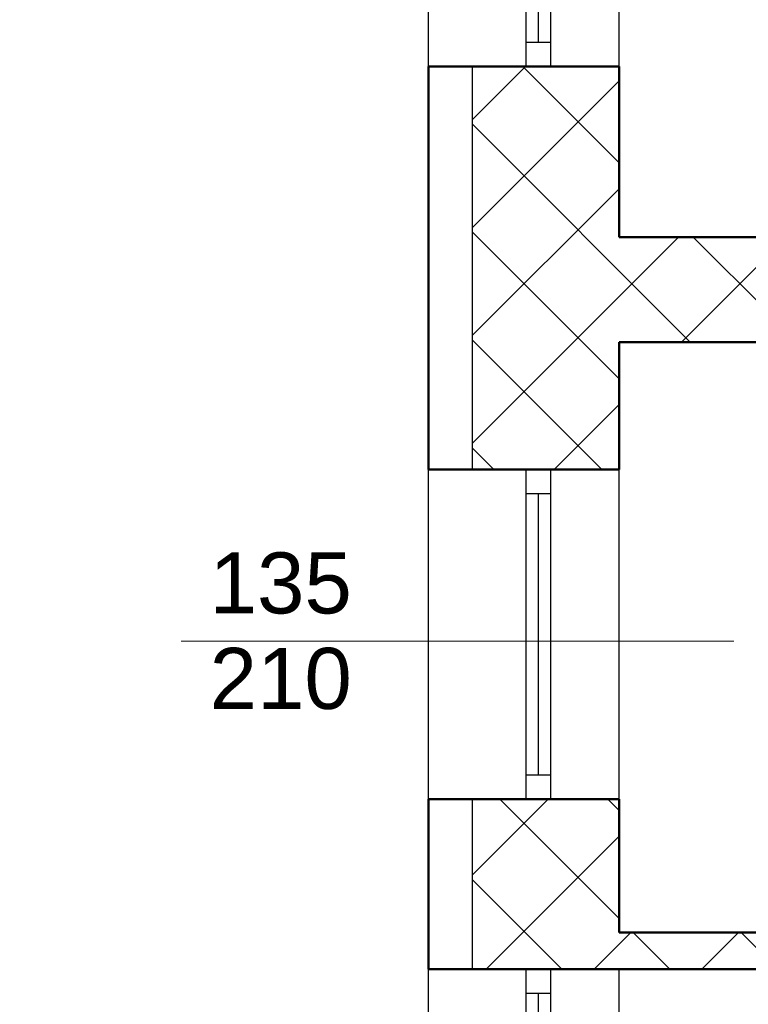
# Model space of a CAD drawing. Header units: millimetres. Extents: x -61343 to 9939, y -6894 to 7453.
# Tile 27 of 255: x -27315 to -27016, y 3616 to 4019. Entities that reach past the tile are written whole.
import ezdxf

# ---------------------------------------------------------------- set-up
doc = ezdxf.new("R2010")
doc.units = ezdxf.units.MM
doc.header["$MEASUREMENT"] = 0
for name, color, linetype in [('2D - Ogólne', 7, 'Continuous'), ('Konstrukcja - Ściany zew', 7, 'Continuous'), ('Okna Archicada', 7, 'Continuous'), ('Opisy - Teksty', 7, 'Continuous')]:
    doc.layers.add(name, color=color, linetype=linetype)
doc.layers.add('A_wymiary', color=253, linetype='Continuous', lineweight=9)
doc.layers.add('A_ściany istniejące hatch', color=82, linetype='Continuous', lineweight=9)
doc.styles.get("Standard").update_dxf_attribs({"font": 'arial.ttf'})
doc.styles.add('STYL_AUTOMATYCZNY_1', font='arial.ttf')
doc.dimstyles.new('1do100', dxfattribs={"dimtxt": 20, "dimasz": 15, "dimexe": 15, "dimexo": 0.625, "dimgap": 6, "dimtad": 1, "dimtxsty": 'Standard', "dimblk": 'ARCHTICK', "dimcen": 2.5, "dimadec": 0, "dimazin": 0, "dimtfac": 1, "dimtmove": 0, "dimatfit": 3, "dimldrblk": 'OBLIQUE', "dimfxl": 15, "dimfxlon": 1, "dimarcsym": 0})

# ---------------------------------------------------------------- blocks, each defined once
blk = doc.blocks.new('Okno 27_2')
at = {"layer": 'Okna Archicada', "color": 7, "linetype": 'Continuous', "lineweight": 25}
for p, q in [((-675, 400), (675, 400)), ((-675, 0), (-575.0000000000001, 0)), ((-575.0000000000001, 0), (-575.0000000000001, -100)), ((-575.0000000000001, 0), (575.0000000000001, 0)), ((575.0000000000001, -100), (575.0000000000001, 0)), ((575.0000000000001, 0), (675, 0)), ((-575.0000000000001, -50), (575.0000000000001, -50)), ((-575.0000000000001, -100), (-675, -100)), ((575.0000000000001, -100), (-575.0000000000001, -100)), ((675, -100), (575.0000000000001, -100)), ((-675, -380), (675, -380))]:
    blk.add_line(p, q, dxfattribs=at)
at = {"layer": 'Okna Archicada', "color": 7, "linetype": 'Continuous', "lineweight": 50}
for p, q in [((-675, 400), (-675, 0)), ((675, 400), (675, 0)), ((-675, 0), (-675, -100)), ((-675, 0), (-675, -100)), ((675, 0), (675, -100)), ((675, 0), (675, -100)), ((-675, -100), (-675, -380)), ((675, -100), (675, -380))]:
    blk.add_line(p, q, dxfattribs=at)
blk = doc.blocks.new('Ściana_11_1', base_point=(-17472.26123587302, 24720))
at = {"layer": 'Konstrukcja - Ściany zew', "color": 7, "linetype": 'Continuous', "lineweight": 50}
for p, q in [((-18252.26123587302, 6798.019153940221), (-17852.26123587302, 6798.019153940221)), ((-17852.26123587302, 6798.019153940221), (-17752.26123587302, 6798.019153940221)), ((-17752.26123587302, 6798.019153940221), (-17472.26123587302, 6798.019153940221)), ((-18252.26123587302, 5148.019153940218), (-17852.26123587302, 5148.019153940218)), ((-17852.26123587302, 5148.019153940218), (-17752.26123587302, 5148.019153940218)), ((-17752.26123587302, 5148.019153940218), (-17472.26123587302, 5148.019153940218)), ((-18252.26123587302, 3798.019153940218), (-17852.26123587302, 3798.019153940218)), ((-17852.26123587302, 3798.019153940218), (-17752.26123587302, 3798.019153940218)), ((-17752.26123587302, 3798.019153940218), (-17472.26123587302, 3798.019153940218)), ((-18252.26123587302, 3102.197384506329), (-17852.26123587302, 3102.197384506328)), ((-17852.26123587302, 3102.197384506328), (-17752.26123587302, 3102.197384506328)), ((-17752.26123587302, 3102.197384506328), (-17472.26123587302, 3102.197384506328))]:
    blk.add_line(p, q, dxfattribs=at)
at = {"layer": 'Konstrukcja - Ściany zew', "color": 7, "linetype": 'Continuous', "lineweight": 50, "flags": 128}
for points in [[(-18252.26123587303, 6798.01915394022), (-18252.26123587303, 5148.019153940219)], [(-17472.26123587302, 6100), (-17472.26123587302, 6798.01915394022)], [(-17472.26123587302, 5148.019153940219), (-17472.26123587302, 5670.000000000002)], [(-18252.26123587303, 3798.019153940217), (-18252.26123587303, 3102.197384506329)], [(-17472.26123587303, 3252.197384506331), (-17472.26123587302, 3798.019153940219)]]:
    blk.add_lwpolyline(points, dxfattribs=at)
at = {"layer": 'Okna Archicada', "color": 21, "linetype": 'Continuous', "lineweight": 13, "true_color": 0xff9955, "zscale": 1000, "rotation": 89.99999999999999}
for p in [(-17852.26123587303, 7473.019153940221), (-17852.26123587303, 4473.019153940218), (-17852.26123587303, 2427.197384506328)]:
    blk.add_blockref('Okno 27_2', p, dxfattribs=at)
blk = doc.blocks.new('Ściana_25_1', base_point=(-11072.26123587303, 3102.197384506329))
at = {"layer": 'Konstrukcja - Ściany zew', "color": 7, "linetype": 'Continuous', "lineweight": 50, "flags": 128}
for points in [[(-16882.26123587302, 3252.197384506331), (-17472.26123587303, 3252.197384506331)], [(-17472.26123587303, 3102.197384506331), (-13082.26123587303, 3102.19738450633)]]:
    blk.add_lwpolyline(points, dxfattribs=at)
blk = doc.blocks.new('Ściana_26_1', base_point=(-11072.26123587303, 5669.999999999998))
at = {"layer": 'Konstrukcja - Ściany zew', "color": 7, "linetype": 'Continuous', "lineweight": 50, "flags": 128}
for points in [[(-11552.26123587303, 6099.999999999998), (-17472.26123587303, 6100)], [(-17472.26123587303, 5670), (-11552.26123587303, 5669.999999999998)]]:
    blk.add_lwpolyline(points, dxfattribs=at)
blk = doc.blocks.new('_ArchTick')
at = {"color": 0, "linetype": 'ByBlock', "const_width": 0.15}
blk.add_lwpolyline([(-0.5, -0.5), (0.5, 0.5)], dxfattribs=at)
blk = doc.blocks.new('*D1294')
at = {"layer": 'A_wymiary', "color": 0, "lineweight": -2, "transparency": 16777216}
for p, q in [((-27531.48218655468, 5870.323442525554), (-27561.48218655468, 5870.323442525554)), ((-27546.48218655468, 5870.323442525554), (-27546.48218655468, 2502.323442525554)), ((-27531.48218655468, 2502.323442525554), (-27561.48218655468, 2502.323442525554))]:
    blk.add_line(p, q, dxfattribs=at)
at = {"layer": 'Defpoints', "color": 0, "transparency": 16777216}
for p in [(-27147.05965633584, 5870.323442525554), (-27546.48218655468, 2502.323442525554), (-27087.05965633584, 2502.323442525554)]:
    blk.add_point(p, dxfattribs=at)
at = {"layer": 'A_wymiary', "color": 0, "lineweight": -2, "transparency": 16777216, "xscale": 15, "yscale": 15, "zscale": 15}
for p, rotation in [((-27546.48218655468, 5870.323442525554), 90), ((-27546.48218655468, 2502.323442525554), 270)]:
    blk.add_blockref('_ArchTick', p, dxfattribs=dict(at, rotation=rotation))
at = {"layer": 'A_wymiary', "color": 0, "transparency": 16777216, "insert": (-27562.70046759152, 4186.312638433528), "char_height": 20, "attachment_point": 5, "rotation": 90}
blk.add_mtext('{\\fArial|b0|i0|c238|p34;3368}', dxfattribs=at)
blk = doc.blocks.new('_Oblique')
at = {"color": 0, "linetype": 'ByBlock', "lineweight": -2}
blk.add_line((-0.5, -0.5), (0.5, 0.5), dxfattribs=at)
blk = doc.blocks.new('*D2990')
at = {"layer": 'A_wymiary', "color": 0, "lineweight": -2, "transparency": 16777216}
for p, q in [((-41567.80092265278, 3918.543981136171), (-41597.80092265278, 3918.543981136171)), ((-41582.80092265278, 3918.543981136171), (-41582.80092265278, 3818.543981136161)), ((-41597.80092265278, 3818.543981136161), (-41567.80092265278, 3818.543981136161))]:
    blk.add_line(p, q, dxfattribs=at)
at = {"layer": 'Defpoints', "color": 0, "transparency": 16777216}
for p in [(-5380.043037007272, 3918.543981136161), (-41623.519732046, 3818.543981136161), (-41582.80092265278, 3818.543981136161)]:
    blk.add_point(p, dxfattribs=at)
at = {"layer": 'A_wymiary', "color": 0, "lineweight": -2, "transparency": 16777216, "xscale": 15, "yscale": 15, "zscale": 15}
for p, rotation in [((-41582.80092265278, 3918.543981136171), 90), ((-41582.80092265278, 3818.543981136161), 270)]:
    blk.add_blockref('_ArchTick', p, dxfattribs=dict(at, rotation=rotation))
at = {"layer": 'A_wymiary', "color": 0, "transparency": 16777216, "insert": (-41599.01238240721, 3868.54398113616), "char_height": 20, "attachment_point": 5, "rotation": 90}
blk.add_mtext('100', dxfattribs=at)

msp = doc.modelspace()

# ---------------------------------------------------------------- hatches: boundary and pattern name
at = {"layer": 'A_ściany istniejące hatch'}
h = msp.add_hatch(dxfattribs=at)
h.set_pattern_fill('NET', color=256, scale=250, angle=45)
h.set_pattern_definition([(45, (7385.571392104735, 0), (-22.09708691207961, 22.09708691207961), []), (135, (7385.571392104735, 0), (-22.09708691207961, -22.09708691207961), [])])
h.paths.add_polyline_path([(-24601.05965633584, 5156.323444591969), (-24559.05965633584, 5156.323441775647), (-24559.05965633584, 4894.323442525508), (-24349.05965633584, 4894.323442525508), (-24349.05965633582, 4852.323442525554), (-24601.05965633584, 4852.323442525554)], flags=16)
h.paths.add_polyline_path([(-24007.05800551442, 4880.323442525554), (-24007.05800551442, 4820.323442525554), (-24127.05965633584, 4820.323442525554), (-24127.05965633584, 4660.323442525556), (-24187.05965633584, 4660.323442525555), (-24187.05965633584, 4852.323442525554), (-24229.05965633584, 4852.323442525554), (-24229.05965633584, 4894.323442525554), (-24225.05965633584, 4894.323442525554), (-24225.05965633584, 5553.323442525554), (-24559.05965633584, 5553.323442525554), (-24559.05965633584, 5507.323442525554), (-24601.05965633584, 5507.323442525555), (-24601.05965633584, 5597.323442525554), (-24143.05965633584, 5597.323442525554), (-24143.05965931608, 5553.323442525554), (-24181.05965633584, 5553.323442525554), (-24181.05965633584, 4880.323442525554)], flags=17)
h.paths.add_polyline_path([(-23403.05965633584, 4880.323442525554), (-23261.05965633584, 4880.323442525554), (-23261.05965633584, 4942.323442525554), (-23217.05965633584, 4942.323442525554), (-23217.05965633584, 4657.323445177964), (-23277.05965633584, 4657.323445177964), (-23277.05965633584, 4820.323442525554), (-23403.05965633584, 4820.323442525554)], flags=17)
h.paths.add_polyline_path([(-23360.05965633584, 4000.323442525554), (-23277.05965633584, 4000.323442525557), (-23277.05965633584, 4115.323445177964), (-23217.05965633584, 4115.323445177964), (-23217.05965633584, 3942.323442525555), (-23277.05965633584, 3942.323442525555), (-23277.05965633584, 3975.323442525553), (-23360.05965633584, 3975.323442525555)], flags=17)
h.paths.add_polyline_path([(-23717.05965633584, 4570.323442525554), (-23687.05965633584, 4570.323442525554), (-23687.05965633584, 4540.323442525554), (-23717.05965633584, 4540.323442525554)], flags=17)
h.paths.add_polyline_path([(-23717.05965633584, 4276.323442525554), (-23687.05965633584, 4276.323442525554), (-23687.05965633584, 4306.323442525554), (-23717.05965633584, 4306.323442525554)], flags=17)
h.paths.add_polyline_path([(-24205.05965633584, 2730.323442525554), (-24145.05965633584, 2730.323442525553), (-24145.05965633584, 2570.323442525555), (-23907.05965633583, 2570.323442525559), (-23907.05965633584, 2750.323442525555), (-23847.05965633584, 2750.323442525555), (-23847.05965633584, 2570.323442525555), (-23277.05965633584, 2570.323442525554), (-23277.05965633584, 2720.323442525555), (-23217.05965633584, 2720.323442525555), (-23217.05965633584, 2510.323442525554), (-24205.05965633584, 2510.323442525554)])
h.paths.add_polyline_path([(-26687.05965227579, 5880.323442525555), (-26474.05965633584, 5880.32344487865), (-26474.05966137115, 5974.357659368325), (-26449.05965901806, 5974.35765319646), (-26449.05965901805, 5855.323442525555), (-26687.05965227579, 5855.323442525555)], flags=17)
h.paths.add_polyline_path([(-26054.05965633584, 5854.668952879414), (-26019.05965633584, 5854.668952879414), (-26019.05965633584, 5974.35765319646), (-26054.05965633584, 5974.35765319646)], flags=17)
h.paths.add_polyline_path([(-25764.05965630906, 4030.323442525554), (-25694.05966801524, 4030.323442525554), (-25694.05966801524, 3970.323442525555), (-25764.05965630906, 3970.323442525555)], flags=17)
h.paths.add_polyline_path([(-25354.05965630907, 4030.323442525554), (-25284.05965630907, 4030.323442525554), (-25284.05965630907, 3970.323442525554), (-25354.05965630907, 3970.323442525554)], flags=17)
h.paths.add_polyline_path([(-24913.05965630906, 4030.323442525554), (-24845.05966801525, 4030.323442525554), (-24845.05966801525, 3970.323442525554), (-24913.05965630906, 3970.323442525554)], flags=17)
h.paths.add_polyline_path([(-24710.05965630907, 4030.323442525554), (-24629.05966801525, 4030.323442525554), (-24629.05966801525, 3970.323442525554), (-24710.05965630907, 3970.323442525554)], flags=17)
h.paths.add_polyline_path([(-24127.05965633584, 4530.323438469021), (-24187.05965633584, 4530.323438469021), (-24187.05965633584, 4454.323442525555), (-24127.05965633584, 4454.323442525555)], flags=17)
h.paths.add_polyline_path([(-24559.05965633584, 5377.323440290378), (-24601.05965633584, 5377.323440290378), (-24601.05965633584, 5286.323444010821), (-24559.05965633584, 5286.323444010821)], flags=16)
h.paths.add_polyline_path([(-24013.05965633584, 5597.323442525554), (-23879.05965633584, 5597.323442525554), (-23879.05965633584, 5553.323442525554), (-24013.05965633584, 5553.323442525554)], flags=17)
h.paths.add_polyline_path([(-23261.05965633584, 5277.323444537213), (-23217.05965633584, 5277.323444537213), (-23217.05965633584, 5352.323442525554), (-23261.05965633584, 5352.323442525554)], flags=17)
h.paths.add_polyline_path([(-23261.05965633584, 5072.323442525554), (-23217.05965633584, 5072.323442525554), (-23217.05965633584, 5147.323442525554), (-23261.05965633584, 5147.323442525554)], flags=17)
h.paths.add_polyline_path([(-23277.05965633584, 4451.32344741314), (-23217.05965633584, 4451.32344741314), (-23217.05965633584, 4527.323445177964), (-23277.05965633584, 4527.323445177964)], flags=17)
h.paths.add_polyline_path([(-23277.05965633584, 4245.32344741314), (-23217.05965633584, 4245.32344741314), (-23217.05965633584, 4321.323445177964), (-23277.05965633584, 4321.323445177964)], flags=17)
h.paths.add_polyline_path([(-23277.05965633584, 3737.323444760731), (-23217.05965633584, 3737.323444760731), (-23217.05965633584, 3812.323442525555), (-23277.05965633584, 3812.323442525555)], flags=17)
h.paths.add_polyline_path([(-23277.05965633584, 3532.323444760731), (-23217.05965633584, 3532.323444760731), (-23217.05965633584, 3607.323442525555), (-23277.05965633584, 3607.323442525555)], flags=17)
h.paths.add_polyline_path([(-23277.05965633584, 3060.32344476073), (-23217.05965633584, 3060.32344476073), (-23217.05965633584, 3130.323442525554), (-23277.05965633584, 3130.323442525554)], flags=17)
h.paths.add_polyline_path([(-23217.05965633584, 2855.323442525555), (-23277.05965633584, 2855.323442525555), (-23277.05965633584, 2925.323442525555), (-23217.05965633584, 2925.323442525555)], flags=17)
h.paths.add_polyline_path([(-24502.05965659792, 2970.323442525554), (-24432.05965633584, 2970.323442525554), (-24432.05965633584, 2910.323442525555), (-24502.05965659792, 2910.323442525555)], flags=17)
h.paths.add_polyline_path([(-24707.05965633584, 2910.323442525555), (-24637.05965633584, 2910.323442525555), (-24637.05965633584, 2970.323442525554), (-24707.05965633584, 2970.323442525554)], flags=17)
h.paths.add_polyline_path([(-24912.05965659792, 2970.323442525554), (-24842.05965633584, 2970.323442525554), (-24842.05965633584, 2910.323442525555), (-24912.05965659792, 2910.323442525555)], flags=17)
h.paths.add_polyline_path([(-25169.05965633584, 2910.323442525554), (-25047.05966804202, 2910.323442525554), (-25047.05966804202, 2970.323442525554), (-25169.05965633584, 2970.323442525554)], flags=17)
h.paths.add_polyline_path([(-25374.05965659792, 2970.323442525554), (-25304.05965633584, 2970.323442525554), (-25304.05965633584, 2910.323442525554), (-25374.05965659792, 2910.323442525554)], flags=17)
h.paths.add_polyline_path([(-25579.05965633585, 2910.323442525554), (-25509.05965633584, 2910.323442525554), (-25509.05965633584, 2970.323442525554), (-25579.05965633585, 2970.323442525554)], flags=17)
h.paths.add_polyline_path([(-25784.05965659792, 2970.323442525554), (-25714.05965633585, 2970.323442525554), (-25714.05965633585, 2910.323442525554), (-25784.05965659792, 2910.323442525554)], flags=17)
h.paths.add_polyline_path([(-23895.05965633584, 2970.323442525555), (-23981.55965633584, 2970.323442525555), (-23981.54424533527, 2910.323442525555), (-23907.05965633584, 2910.323442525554), (-23907.05965633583, 2860.323442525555), (-23847.05965633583, 2860.323442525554), (-23847.05965633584, 3103.823442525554), (-23895.05965633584, 3103.823442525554)], flags=17)
h.paths.add_polyline_path([(-24091.55965633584, 2970.323442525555), (-24091.54424533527, 2910.323442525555), (-24145.05965633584, 2910.323442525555), (-24145.05965633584, 2870.323442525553), (-24205.05965633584, 2870.323442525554), (-24205.05965633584, 2910.323442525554), (-24297.05965633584, 2910.323442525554), (-24297.05965633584, 2970.323442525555)], flags=17)
h.paths.add_polyline_path([(-26079.05965633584, 2864.323442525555), (-26019.05965633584, 2864.323442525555), (-26019.05965633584, 2910.323442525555), (-25919.05965633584, 2910.323442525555), (-25919.05966804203, 2970.323442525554), (-26079.05965633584, 2970.323442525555)], flags=17)
h.paths.add_polyline_path([(-24289.05965630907, 4030.323442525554), (-24187.05965633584, 4030.323442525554), (-24187.05965633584, 4324.323442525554), (-24127.05965633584, 4324.32343846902), (-24127.05965633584, 4000.323442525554), (-24110.05965633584, 4000.323442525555), (-24110.05965633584, 3975.323442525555), (-24127.05965633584, 3975.323442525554), (-24127.05965633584, 3620.323442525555), (-24100.05965633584, 3620.323442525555), (-24100.05965633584, 3540.323442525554), (-24127.05965633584, 3540.323442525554), (-24127.05965633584, 3320.323442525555), (-24302.55965633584, 3320.323442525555), (-24302.55965633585, 3368.323442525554), (-24167.05965633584, 3368.323442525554), (-24167.05965633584, 3970.323442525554), (-24289.05965657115, 3970.323442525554)], flags=17)
h.paths.add_polyline_path([(-24494.05965630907, 4030.323442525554), (-24424.05965630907, 4030.323442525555), (-24424.05965630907, 3970.323442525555), (-24457.05965633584, 3970.323442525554), (-24457.05965633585, 3804.323442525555), (-24489.05965633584, 3804.323445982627), (-24489.05965633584, 3970.323442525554), (-24494.05965630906, 3970.323442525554)], flags=17)
h.paths.add_polyline_path([(-24736.05965633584, 3368.323442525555), (-24489.05965633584, 3368.323442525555), (-24489.05965633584, 3518.323447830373), (-24457.05965633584, 3518.3234443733), (-24457.05965633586, 3368.323442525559), (-24412.55965633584, 3368.323442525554), (-24412.55965633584, 3320.323442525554), (-24736.05965633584, 3320.323442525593)], flags=17)
h.paths.add_polyline_path([(-25725.05965633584, 3368.323442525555), (-25725.05965633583, 3320.323442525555), (-25485.05965633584, 3320.323442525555), (-25485.05965633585, 3368.323442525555), (-25489.05965630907, 3368.323442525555), (-25489.05965630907, 3460.323442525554), (-25517.05965630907, 3460.323442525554), (-25517.05965630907, 3368.323442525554)], flags=17)
h.paths.add_polyline_path([(-26079.05965633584, 4061.323442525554), (-26019.05965633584, 4061.323442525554), (-26019.05965633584, 4030.323442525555), (-25899.05965630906, 4030.323442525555), (-25899.05966801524, 3970.323442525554), (-26039.05965633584, 3970.323442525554), (-26039.05965633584, 3368.323442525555), (-25835.05965633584, 3368.323442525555), (-25835.05965633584, 3320.323442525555), (-26079.05965633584, 3320.323442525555)], flags=17)
h.paths.add_polyline_path([(-26019.05965633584, 4357.738516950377), (-26079.05965633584, 4357.738516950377), (-26079.05965633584, 4201.323453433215), (-26019.05965633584, 4201.323453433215)], flags=17)
h.paths.add_polyline_path([(-26019.05965633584, 4572.297004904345), (-26079.05965633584, 4572.297004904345), (-26079.05965633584, 4492.738518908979), (-26019.05965633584, 4492.738518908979)], flags=17)
h.paths.add_polyline_path([(-26019.05965633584, 4787.323442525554), (-26079.05965633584, 4787.323442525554), (-26079.05965633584, 4707.297013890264), (-26019.05965633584, 4707.297013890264)], flags=17)
h.paths.add_polyline_path([(-26019.05965633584, 5107.323442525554), (-26079.05965633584, 5107.323442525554), (-26079.05965633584, 4922.323442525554), (-26019.05965633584, 4922.323442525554)], flags=17)
h.paths.add_polyline_path([(-26019.05965633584, 5312.323442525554), (-26079.05965633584, 5312.323442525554), (-26079.05965633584, 5242.323455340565), (-26019.05965633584, 5242.323455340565)], flags=17)
h.paths.add_polyline_path([(-26019.05965633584, 5527.323442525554), (-26079.05965633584, 5527.323442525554), (-26079.05965633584, 5447.323442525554), (-26019.05965633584, 5447.323442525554)], flags=17)
h.paths.add_polyline_path([(-27069.05965633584, 5252.439788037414), (-27129.05965633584, 5252.439788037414), (-27129.05965633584, 5322.419772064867), (-27069.05965633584, 5322.419772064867), (-27069.05965633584, 5324.323442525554), (-26609.05965633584, 5324.323442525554), (-26609.05965633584, 5314.323442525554), (-26640.15965633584, 5314.323442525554), (-26640.15965633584, 5238.323442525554), (-26655.15965633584, 5238.323442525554), (-26655.15965633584, 5314.323442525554), (-26911.05965633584, 5314.323442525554), (-26911.05965633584, 5299.320287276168), (-26918.05965633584, 5299.320287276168), (-26918.05965633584, 5314.323442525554), (-27069.05965633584, 5314.323442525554)])
h.paths.add_polyline_path([(-27069.05965633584, 5197.323442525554), (-27069.05965633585, 5204.323442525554), (-26918.05965633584, 5204.323442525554), (-26918.05965633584, 5209.320288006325), (-26911.05965633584, 5209.320288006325), (-26911.05965633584, 5186.842374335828), (-26918.05965633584, 5186.842373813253), (-26918.05965633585, 5197.323442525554)], flags=17)
h.paths.add_polyline_path([(-27129.05965633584, 5117.439788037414), (-27069.05965633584, 5117.439788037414), (-27069.05965633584, 5087.323442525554), (-26918.05965633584, 5087.323442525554), (-26918.05965633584, 5096.842374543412), (-26911.05965633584, 5096.842374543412), (-26911.05965633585, 5087.323442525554), (-26655.15965633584, 5087.323442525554), (-26655.15965633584, 5143.323442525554), (-26640.15965633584, 5143.323442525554), (-26640.15965633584, 5087.323442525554), (-26612.05965609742, 5087.323442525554), (-26612.05965633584, 5072.323442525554), (-27069.05965633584, 5072.323442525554), (-27069.05965633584, 5046.959804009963), (-27129.05965633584, 5046.959804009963)])
h.paths.add_polyline_path([(-27129.05965633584, 4916.959804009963), (-27069.05965633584, 4916.959804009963), (-27069.05965633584, 4872.323442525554), (-26477.05965633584, 4872.323442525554), (-26477.05965633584, 4889.588796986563), (-26429.05965633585, 4889.588796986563), (-26429.05965633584, 4560.322612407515), (-26477.05965633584, 4560.322612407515), (-26477.05965633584, 4832.323442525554), (-27069.05965633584, 4832.323442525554), (-27069.05965633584, 4754.452296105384), (-27129.05965633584, 4754.452296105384)])
h.paths.add_polyline_path([(-27129.05965633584, 4414.472312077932), (-27069.05965633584, 4414.472312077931), (-27069.05965633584, 4392.323442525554), (-26477.05965633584, 4392.323442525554), (-26477.05965633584, 4450.322612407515), (-26429.05965633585, 4450.322612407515), (-26429.05965633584, 4053.322612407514), (-26477.05965633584, 4053.322612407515), (-26477.05965633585, 4367.323442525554), (-27069.05965633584, 4367.323442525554), (-27069.05965633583, 4344.256026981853), (-27129.05965633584, 4344.256026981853)])
h.paths.add_polyline_path([(-27129.05965633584, 4000.125357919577), (-27069.05965633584, 4000.125357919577), (-27069.05965633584, 3930.323442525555), (-26477.05965633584, 3930.323442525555), (-26477.05965633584, 3943.322612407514), (-26429.05965633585, 3943.322612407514), (-26429.05965633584, 3884.684373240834), (-26477.05965633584, 3884.684373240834), (-26477.05965633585, 3887.323442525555), (-27069.05965633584, 3887.323442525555), (-27069.05965633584, 3835.125357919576), (-27129.05965633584, 3835.125357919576)])
h.paths.add_polyline_path([(-27129.05965633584, 3700.125357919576), (-27069.05965633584, 3700.125357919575), (-27069.05965633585, 3645.543180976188), (-27010.05965633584, 3645.543180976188), (-27010.05965633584, 3787.240861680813), (-27000.69587569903, 3787.240861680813), (-27000.69587692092, 3781.240861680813), (-27004.05965633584, 3781.240861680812), (-27004.05965633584, 3645.543180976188), (-26907.05965633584, 3645.543180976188), (-26907.05965633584, 3781.240861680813), (-26911.69587692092, 3781.240861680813), (-26911.69587692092, 3787.240861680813), (-26896.5144484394, 3787.240861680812), (-26896.5144484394, 3781.240861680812), (-26901.05965633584, 3781.240861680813), (-26901.05965633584, 3645.543180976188), (-26804.05965633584, 3645.543180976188), (-26804.05965633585, 3781.240861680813), (-26807.5144484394, 3781.240861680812), (-26807.51444953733, 3787.240861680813), (-26798.05965633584, 3787.240861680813), (-26798.05965633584, 3752.240861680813), (-26793.88796868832, 3752.240861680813), (-26793.88796868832, 3746.240861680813), (-26798.05965633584, 3746.240861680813), (-26798.05965633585, 3645.543180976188), (-26630.05965633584, 3645.543180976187), (-26630.05965633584, 3746.240861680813), (-26704.88796654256, 3746.240861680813), (-26704.88796753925, 3752.240861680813), (-26624.05965633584, 3752.240861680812), (-26624.05965633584, 3645.543180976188), (-26477.05965633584, 3645.543180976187), (-26477.05965633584, 3774.684373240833), (-26429.05965633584, 3774.684373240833), (-26429.05965633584, 3627.829504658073), (-26477.05965633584, 3627.829504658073), (-26477.05965633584, 3630.543180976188), (-26624.05965633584, 3630.543180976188), (-26624.05965633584, 3588.24317934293), (-26630.05965633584, 3588.243180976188), (-26630.05965633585, 3630.543180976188), (-27069.05965633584, 3630.543180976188), (-27129.05965633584, 3630.543180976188)])
h.paths.add_polyline_path([(-27129.05965633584, 4549.472312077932), (-27069.05965633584, 4549.472312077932), (-27069.05965633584, 4619.452296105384), (-27129.05965633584, 4619.452296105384)])
h.paths.add_polyline_path([(-27129.05965633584, 4135.125357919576), (-27069.05965633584, 4135.125357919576), (-27069.05965633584, 4209.256026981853), (-27129.05965633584, 4209.256026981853)], flags=17)
h.paths.add_polyline_path([(-27129.05965633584, 3425.563196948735), (-27069.05965633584, 3425.563196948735), (-27069.05965633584, 3495.543180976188), (-27129.05965633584, 3495.543180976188)], flags=17)
h.paths.add_polyline_path([(-27129.05965633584, 3220.583212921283), (-27129.05965633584, 3290.563196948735), (-27069.05965633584, 3290.563196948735), (-27069.05965633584, 3280.563196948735), (-27022.05965633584, 3280.563196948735), (-27022.05965633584, 3451.543196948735), (-27010.8489369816, 3451.543196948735), (-27010.8489369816, 3445.543196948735), (-27016.05965633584, 3445.543196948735), (-27016.05965633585, 3280.563196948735), (-26917.05965633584, 3280.563196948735), (-26917.05965633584, 3445.543196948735), (-26921.84893456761, 3445.543196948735), (-26921.84893456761, 3451.543196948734), (-26906.54779697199, 3451.543196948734), (-26906.54779697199, 3445.543196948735), (-26911.05965633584, 3445.543196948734), (-26911.05965633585, 3280.563196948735), (-26814.05965633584, 3280.563196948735), (-26814.05965633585, 3445.543196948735), (-26817.54779522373, 3445.543196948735), (-26817.54779826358, 3451.543196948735), (-26803.51444971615, 3451.543196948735), (-26803.5144484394, 3445.543196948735), (-26808.05965633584, 3445.543196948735), (-26808.05965633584, 3280.563196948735), (-26711.05965633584, 3280.563196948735), (-26711.05965633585, 3445.543196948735), (-26714.5144484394, 3445.543196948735), (-26714.5144484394, 3451.543196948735), (-26711.05965633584, 3451.543196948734), (-26711.05965633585, 3495.543180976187), (-26630.05965633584, 3495.543180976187), (-26630.05965633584, 3499.243179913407), (-26624.05965633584, 3499.243179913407), (-26624.05965633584, 3485.215646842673), (-26630.05965633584, 3485.215646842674), (-26630.05965633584, 3489.543180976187), (-26705.05965633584, 3489.543180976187), (-26705.05965633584, 3280.563196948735), (-26630.05965633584, 3280.563196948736), (-26630.05965633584, 3396.215642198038), (-26624.05965633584, 3396.21564435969), (-26624.05965633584, 3280.563196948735), (-26477.05965633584, 3280.563196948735), (-26477.05965633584, 3517.829504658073), (-26429.05965633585, 3517.829504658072), (-26429.05965633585, 3084.023442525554), (-26477.05965633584, 3084.023442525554), (-26477.05965633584, 3265.563196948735), (-26624.05965633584, 3265.563196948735), (-26624.05965633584, 3168.053688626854), (-26630.05965633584, 3168.053688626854), (-26630.05965633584, 3265.563196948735), (-26705.05965633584, 3265.563196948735), (-26705.05965633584, 3072.723442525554), (-26630.05965633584, 3072.723442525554), (-26630.05965633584, 3079.05368821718), (-26624.05965633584, 3079.05368821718), (-26624.05965633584, 3063.023443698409), (-26630.05965633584, 3063.023442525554), (-26630.05965633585, 3066.723442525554), (-26711.05965633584, 3066.723442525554), (-26711.05965633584, 3140.323442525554), (-26714.5144484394, 3140.323442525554), (-26714.5144484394, 3146.323442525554), (-26711.05965633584, 3146.323442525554), (-26711.05965633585, 3265.563196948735), (-26808.05965633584, 3265.563196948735), (-26808.05965633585, 3146.323442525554), (-26803.51444929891, 3146.323442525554), (-26803.5144484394, 3140.323442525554), (-26817.54779697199, 3140.323442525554), (-26817.54779522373, 3146.323442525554), (-26814.05965633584, 3146.323442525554), (-26814.05965633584, 3265.563196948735), (-26911.05965633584, 3265.563196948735), (-26911.05965633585, 3146.323442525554), (-26906.54779697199, 3146.323442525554), (-26906.54779697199, 3140.323442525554), (-26921.84893562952, 3140.323442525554), (-26921.84893456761, 3146.323442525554), (-26917.05965633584, 3146.323442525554), (-26917.05965633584, 3265.563196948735), (-27016.05965633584, 3265.563196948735), (-27016.05965633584, 3146.323442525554), (-27010.84893516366, 3146.323442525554), (-27010.8489369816, 3140.323442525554), (-27022.05965633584, 3140.323442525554), (-27022.05965633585, 3265.563196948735), (-27069.05965633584, 3265.563196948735), (-27069.05965633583, 3220.583212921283)])
h.paths.add_polyline_path([(-27009.05965633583, 2829.323442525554), (-27069.05965633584, 2829.323442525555), (-27069.05965633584, 2910.323442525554), (-27129.05965633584, 2910.323442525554), (-27129.05965633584, 3085.583212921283), (-27069.05965633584, 3085.583212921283), (-27069.05965633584, 2970.323442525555), (-26630.05965633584, 2970.323442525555), (-26630.05965633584, 2974.023442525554), (-26624.05965633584, 2974.023443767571), (-26624.05965633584, 2970.323442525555), (-26477.05965633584, 2970.323442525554), (-26477.05965633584, 2974.023442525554), (-26429.05965633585, 2974.023442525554), (-26429.05965633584, 2919.323443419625), (-26454.05965633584, 2919.323442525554), (-26454.05965633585, 2930.323442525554), (-26624.05965633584, 2930.323442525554), (-26624.05965633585, 2925.583212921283), (-26630.05965633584, 2925.583212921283), (-26630.05965633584, 2930.323442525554), (-26814.05965633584, 2930.323442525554), (-26814.05965633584, 2890.070277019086), (-26839.05965633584, 2890.070277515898), (-26839.05965633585, 2930.323442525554), (-27009.05965633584, 2930.323442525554)])
h.paths.add_polyline_path([(-27009.05965633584, 2580.323442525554), (-27009.05965633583, 2619.323442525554), (-27069.05965633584, 2619.323442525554), (-27069.05965633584, 2520.323442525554), (-26019.05965633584, 2520.323442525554), (-26019.05965633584, 2724.323442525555), (-26079.05965633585, 2724.323442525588), (-26079.05965633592, 2580.323442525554)])
edge = h.paths.add_edge_path()
edge.add_line((-23749.05965633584, 5597.323442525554), (-23749.05965991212, 5553.323442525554))
edge.add_line((-23749.05965991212, 5553.323442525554), (-23711.05965633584, 5553.323442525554))
edge.add_line((-23711.05965633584, 5553.323442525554), (-23711.05965633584, 5403.323442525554))
edge.add_line((-23711.05965633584, 5403.323442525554), (-23684.05965633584, 5403.323442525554))
edge.add_line((-23684.05965633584, 5403.323442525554), (-23684.05965633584, 5553.323442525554))
edge.add_line((-23684.05965633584, 5553.323442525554), (-23261.05965633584, 5553.323442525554))
edge.add_line((-23261.05965633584, 5553.323442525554), (-23261.05965633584, 5482.323440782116))
edge.add_line((-23261.05965633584, 5482.323440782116), (-23217.05965633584, 5482.323442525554))
edge.add_line((-23217.05965633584, 5482.323442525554), (-23217.05965633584, 5597.323442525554))
edge.add_line((-23217.05965633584, 5597.323442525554), (-23749.05965633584, 5597.323485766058))
edge.add_line((-27084.05965633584, 5974.357659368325), (-27049.05965633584, 5974.357659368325))
edge.add_line((-27049.05965633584, 5974.357659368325), (-27049.05964925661, 5880.32344487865))
edge.add_line((-27049.05964925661, 5880.32344487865), (-26867.05965633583, 5880.32344487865))
edge.add_line((-26867.05965633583, 5880.32344487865), (-26867.05965218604, 5855.323442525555))
edge.add_line((-26867.05965218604, 5855.323442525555), (-27084.05965633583, 5855.323442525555))
edge.add_line((-27084.05965633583, 5855.323442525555), (-27084.05965633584, 5974.35765319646))
edge.add_line((-25489.05965630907, 3570.323442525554), (-25517.05965630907, 3570.323442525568))
edge.add_line((-25517.05965630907, 3570.323442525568), (-25517.05965624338, 3855.323442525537))
edge.add_line((-25517.05965624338, 3855.323442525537), (-25489.0596563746, 3855.323442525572))
edge.add_line((-25489.0596563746, 3855.323442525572), (-25489.05965617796, 3775.342492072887))
edge.add_line((-25489.05965617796, 3775.342492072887), (-25489.05965630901, 3683.71488578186))
edge.add_line((-25489.05965630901, 3683.71488578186), (-25489.05965630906, 3580.323442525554))
edge.add_line((-25489.05965630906, 3580.323442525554), (-25489.05966801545, 3570.323442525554))
edge.add_line((-26179.05965633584, 5852.323442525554), (-26019.05965633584, 5852.323442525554))
edge.add_line((-26019.05965633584, 5852.323442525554), (-26019.05965633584, 5662.323442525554))
edge.add_line((-26019.05965633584, 5662.323442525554), (-26079.05965633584, 5662.323442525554))
edge.add_line((-26079.05965633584, 5662.323442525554), (-26079.05965633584, 5792.323442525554))
edge.add_line((-26079.05965633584, 5792.323442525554), (-26179.05965633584, 5792.323442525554))
edge.add_line((-26179.05965633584, 5792.323442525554), (-26179.05965821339, 5852.323442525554))
edge.add_line((-26687.05965052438, 5852.323442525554), (-26329.05965633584, 5852.323442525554))
edge.add_line((-26329.05965633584, 5852.323442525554), (-26329.05965633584, 5792.323442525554))
edge.add_line((-26329.05965633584, 5792.323442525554), (-26429.05965633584, 5792.323442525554))
edge.add_line((-26429.05965633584, 5792.323442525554), (-26429.05965633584, 4999.588796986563))
edge.add_line((-26429.05965633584, 4999.588796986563), (-26477.05965633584, 4999.588796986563))
edge.add_line((-26477.05965633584, 4999.588796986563), (-26477.05965633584, 5072.323442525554))
edge.add_line((-26477.05965633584, 5072.323442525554), (-26517.05965299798, 5072.323442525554))
edge.add_line((-26517.05965299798, 5072.323442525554), (-26517.05965633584, 5087.323442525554))
edge.add_line((-26517.05965633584, 5087.323442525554), (-26477.05965633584, 5087.323442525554))
edge.add_line((-26477.05965633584, 5087.323442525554), (-26477.05965633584, 5792.323442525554))
edge.add_line((-26477.05965633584, 5792.323442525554), (-26687.05965141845, 5792.323442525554))
edge.add_line((-26687.05965141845, 5792.323442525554), (-26687.05965633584, 5852.323442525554))
edge.add_line((-26839.05965633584, 2790.070277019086), (-26814.05965633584, 2790.07027602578))
edge.add_line((-26814.05965633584, 2790.07027602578), (-26814.05965633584, 2755.323442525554))
edge.add_line((-26814.05965633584, 2755.323442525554), (-26454.05965633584, 2755.323442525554))
edge.add_line((-26454.05965633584, 2755.323442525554), (-26454.05965633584, 2821.355609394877))
edge.add_line((-26454.05965633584, 2821.355609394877), (-26429.05965633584, 2821.355609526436))
edge.add_line((-26429.05965633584, 2821.355609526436), (-26429.05965633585, 2750.323442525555))
edge.add_line((-26429.05965633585, 2750.323442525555), (-26759.05965633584, 2750.323442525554))
edge.add_line((-26759.05965633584, 2750.323442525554), (-26759.05965633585, 2730.323442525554))
edge.add_line((-26759.05965633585, 2730.323442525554), (-26839.05965633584, 2730.323442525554))
edge.add_line((-26839.05965633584, 2730.323442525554), (-26839.05965396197, 2790.070277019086))
h.paths.add_polyline_path([(-25059.05965633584, 3855.323442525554), (-25099.05965633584, 3855.323442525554), (-25099.05965633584, 3368.323442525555), (-25375.05965633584, 3368.323442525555), (-25375.05965633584, 3320.323442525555), (-24846.05965633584, 3320.323442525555), (-24846.05965633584, 3368.323442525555), (-25059.05965633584, 3368.323442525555)], flags=17)
h.paths.add_polyline_path([(-25099.05965633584, 3955.323442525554), (-25059.05965633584, 3955.323442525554), (-25059.05965633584, 3970.323442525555), (-25048.05965630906, 3970.323442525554), (-25048.05965630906, 4030.323442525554), (-25149.05965630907, 4030.323442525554), (-25149.05965657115, 3970.323442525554), (-25099.05965633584, 3970.323442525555)], flags=17)
h.paths.add_polyline_path([(-23578.05965693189, 4820.323442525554), (-23832.05800551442, 4820.323442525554), (-23832.05800239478, 4880.323442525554), (-23711.05965633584, 4880.323442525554), (-23711.05965633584, 4953.323446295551), (-23684.05965633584, 4953.323446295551), (-23684.05965633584, 4880.323442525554), (-23578.05965693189, 4880.323442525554)], flags=17)
h.paths.add_polyline_path([(-23789.5634736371, 3577.323442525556), (-23779.5634736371, 3577.323442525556), (-23779.5634736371, 3592.323442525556), (-23789.5634736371, 3592.323442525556)], flags=17)
h.paths.add_polyline_path([(-23699.5634736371, 3749.323442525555), (-23684.5634736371, 3749.323442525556), (-23684.5634736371, 3975.323442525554), (-23644.05965633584, 3975.323442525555), (-23644.05965261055, 4000.323442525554), (-24000.05965633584, 4000.323442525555), (-24000.05965633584, 3975.323442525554), (-23939.05965633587, 3975.323442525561), (-23939.05965633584, 3749.323442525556), (-23921.05965633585, 3749.323442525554), (-23921.05965633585, 3759.323442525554), (-23929.05965633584, 3759.323442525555), (-23929.05965633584, 3975.323442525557), (-23789.5634736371, 3975.323442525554), (-23789.5634736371, 3759.323442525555), (-23836.05965762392, 3759.323442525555), (-23836.05965762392, 3749.323442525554), (-23774.56347214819, 3749.323442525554), (-23774.56347214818, 3759.323442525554), (-23779.56347363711, 3759.323442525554), (-23779.5634736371, 3975.323442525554), (-23694.56347363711, 3975.323442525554), (-23694.56347363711, 3759.323442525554), (-23699.5634736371, 3759.323442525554)], flags=17)
h.paths.add_polyline_path([(-23929.05965633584, 3592.323442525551), (-23939.05965633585, 3592.323442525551), (-23939.05965633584, 3368.323442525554), (-23997.05965633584, 3368.323442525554), (-23997.05965633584, 3320.323442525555), (-23895.05965633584, 3320.323442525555), (-23895.05965633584, 3213.823442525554), (-23847.05965633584, 3213.823442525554), (-23847.05965633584, 3320.323442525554), (-23277.05965633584, 3320.323442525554), (-23277.05965633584, 3265.32344476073), (-23217.05965633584, 3265.323442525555), (-23217.05965633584, 3402.323442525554), (-23277.05965633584, 3402.323442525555), (-23277.05965633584, 3368.323442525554), (-23779.5634736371, 3368.323442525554), (-23779.5634736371, 3477.323442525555), (-23789.5634736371, 3477.323442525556), (-23789.5634736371, 3368.323442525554), (-23929.05965633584, 3368.323442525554)], flags=17)
h.paths.add_polyline_path([(-27129.05965633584, 5662.39975609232), (-27069.05965633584, 5662.399756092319), (-27069.05965633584, 5792.323442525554), (-26867.05966393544, 5792.323442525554), (-26867.05966393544, 5852.323442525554), (-27129.05965633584, 5852.323442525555)])
h.paths.add_polyline_path([(-27069.05965633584, 5527.399756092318), (-27129.05965633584, 5527.399756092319), (-27129.05965633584, 5457.419772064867), (-27069.05965633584, 5457.419772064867)])

# ---------------------------------------------------------------- linework, layer by layer
at = {"layer": '2D - Ogólne', "color": 7, "linetype": 'Continuous', "lineweight": 25}
for p, q in [((-27129.05965633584, 3835.125357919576), (-27129.05965633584, 4000.125357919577)), ((-27129.05965633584, 3630.543180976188), (-27129.05965633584, 3700.125357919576))]:
    msp.add_line(p, q, dxfattribs=at)
at = {"layer": '2D - Ogólne', "color": 7, "linetype": 'Continuous', "lineweight": 15}
msp.add_line((-27248.47038514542, 3764.912884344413), (-27021.97975050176, 3764.912884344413), dxfattribs=at)

# ---------------------------------------------------------------- block references
at = {"layer": 'Konstrukcja - Ściany zew', "color": 7, "lineweight": 50, "xscale": 0.1, "yscale": 0.1, "zscale": 0.1}
for name, p in [('Ściana_11_1', (-27069.05965633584, 5792.323442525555)), ('Ściana_26_1', (-26429.05965633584, 3887.323442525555)), ('Ściana_25_1', (-26429.05965633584, 3630.543180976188))]:
    msp.add_blockref(name, p, dxfattribs=at)

# ---------------------------------------------------------------- texts
at = {"layer": 'Opisy - Teksty', "color": 7, "linetype": 'Continuous', "lineweight": 15, "insert": (-27207.6264777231, 3801.196807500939), "char_height": 24.99999999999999, "attachment_point": 2, "line_spacing_factor": 0.9382079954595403, "style": 'STYL_AUTOMATYCZNY_1'}
msp.add_mtext('\\A1;135\\P210', dxfattribs=at)

# ---------------------------------------------------------------- dimensions: what is measured, and where the dimension line sits
at = {"layer": 'A_wymiary'}
dim = msp.add_linear_dim(base=(-27546.48218655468, 2502.323442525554), p1=(-27147.05965633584, 5870.323442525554), p2=(-27087.05965633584, 2502.323442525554), angle=270, text='{\\fArial|b0|i0|c238|p34;<>}', dimstyle='1do100', dxfattribs=at)
dim.commit()
dim.dimension.update_dxf_attribs({"geometry": '*D1294', "text_midpoint": (-27546.48218655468, 4186.312638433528), "dimtype": 160})
dim = msp.add_linear_dim(base=(-41582.80092265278, 3818.543981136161), p1=(-5380.043037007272, 3918.543981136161), p2=(-41623.519732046, 3818.543981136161), angle=90, dimstyle='1do100', dxfattribs=at)
dim.commit()
dim.dimension.update_dxf_attribs({"geometry": '*D2990', "text_midpoint": (-41599.01238240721, 3868.54398113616)})

doc.saveas('drawing.dxf')
